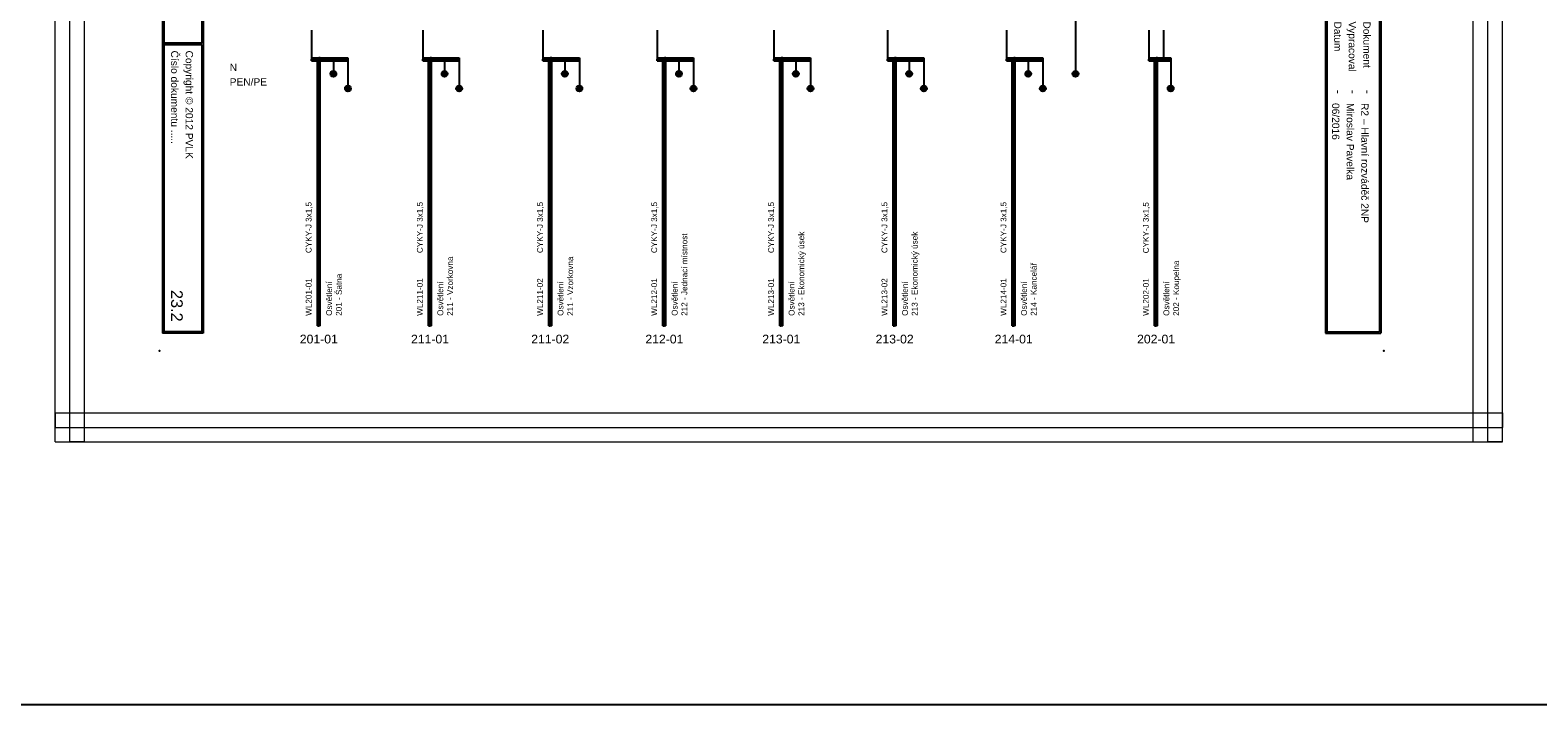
# Model space of a CAD drawing. Extents: x -9495 to -1492, y 3269 to 3834.
# Tile 4 of 44: x -8873 to -8355, y 3269 to 3500. Entities that reach past the tile are written whole.
import ezdxf
from ezdxf.enums import TextEntityAlignment as Align

# ---------------------------------------------------------------- set-up
doc = ezdxf.new("R2010")
doc.units = 0
doc.header["$MEASUREMENT"] = 0
for name, color, linetype in [('1-KRESBA', 7, 'Continuous'), ('__Bílá', 7, 'Continuous'), ('__Rudá 010', 10, 'Continuous'), ('__Svmodrá', 4, 'Continuous'), ('__Vínová 220', 220, 'Continuous'), ('__Zelená', 3, 'Continuous')]:
    doc.layers.add(name, color=color, linetype=linetype)
doc.styles.add('Arial', font='arial.ttf')
doc.styles.add('GENERATED_STYLE_1', font='arial.ttf')

# ---------------------------------------------------------------- blocks, each defined once
blk = doc.blocks.new('BLK_Razítko_malé_pro_rozváděče')
at = {"layer": '__Bílá'}
for p, q in [((15, -1), (15, -20)), ((15, -1), (294, -1)), ((15.5, -1.5), (15.5, -19.5)), ((15.5, -1.5), (184.5, -1.5)), ((184.5, -1.5), (184.5, -19.5)), ((185, -1.5), (185, -19.5)), ((185, -1.5), (293.5, -1.5)), ((293.5, -19.5), (293.5, -1.5)), ((294, -20), (294, -1)), ((15, -20), (294, -20)), ((15.5, -19.5), (184.5, -19.5)), ((185, -19.5), (293.5, -19.5)), ((15, -405), (15, -419)), ((15, -405), (294, -405)), ((15.5, -405.5), (15.5, -418.5)), ((15.5, -405.5), (194.5, -405.5)), ((194.5, -405.5), (194.5, -418.5)), ((195, -405.5), (195, -418.5)), ((195, -405.5), (293.5, -405.5)), ((293.5, -405.5), (293.5, -418.5)), ((294, -405), (294, -419)), ((15.5, -418.5), (194.5, -418.5)), ((195, -418.5), (293.5, -418.5)), ((15, -419), (294, -419))]:
    blk.add_line(p, q, dxfattribs=at)
for p in [(0, 0), (300, 0), (0, -420), (300, -420)]:
    blk.add_point(p, dxfattribs=at)
at = {"layer": '__Bílá', "style": 'Arial'}
for s, height, p in [('Dokument', 2.5, (187, -7)), ('SO/PS', 2.5, (17.5, -12)), ('-', 3, (38, -7)), ('Vypracoval', 2.5, (187, -12)), ('-', 3, (210.5, -7)), ('Investor', 2.5, (17.5, -17)), ('-', 3, (38, -12)), ('Datum', 2.5, (187, -17)), ('-', 3, (210.5, -12)), ('-', 3, (38, -17)), ('-', 3, (210.5, -17)), ('PVLK PROJECT s.r.o. , Langrova 195/33,  787 01 Šumperk', 2.5, (17.5, -411)), ('Copyright © 2012 PVLK', 2.5, (197, -411)), ('Telefon: 773 836 685, mobil: 777 848 204, e-mail: %%Upavelka@pvlk.cz', 2.5, (17.5, -416)), ('Číslo dokumentu .....', 2.5, (197, -416))]:
    blk.add_text(s, height=height, dxfattribs=at).set_placement(p)
at = {"layer": '__Vínová 220', "char_height": 2.5, "attachment_point": 7, "style": 'Arial'}
for s, insert in [('715 0908', (17.5, -7)), ('Rozšíření výrobního areálu firmy PLASTKON PRODUCT, S.R.O.', (42.5, -7.75)), ('R2 – Hlavní rozváděč 2NP', (215, -7.75)), ('SO 02 - Novostavba skladovací haly s administrativní budovou', (42.5, -12.75)), ('Miroslav Pavelka', (215, -12.75)), ('Plastkon product, s.r.o., Hlavní 147, Mikulovice 790 84', (42.5, -17.75)), ('06/2016', (215, -17.75))]:
    blk.add_mtext(s, dxfattribs=dict(at, insert=insert))
at = {"layer": '__Vínová 220', "style": 'Arial'}
blk.add_attdef('ČÍSLO', text='', height=4, dxfattribs=at).set_placement((290, -416), align=Align.RIGHT)
blk = doc.blocks.new('V0085A01')
h = blk.add_hatch(color=256)
edge = h.paths.add_edge_path()
edge.add_arc((0, 0), 1, 0, 360)
blk.add_circle((0, 0), 1)

msp = doc.modelspace()

# ---------------------------------------------------------------- linework, layer by layer
at = {"layer": '1-KRESBA'}
for p, q in [((-8514.02, 3645), (-8514.02, 3485.1)), ((-8776.08, 3500), (-8776.08, 3490)), ((-8737.93, 3500), (-8737.93, 3490)), ((-8696.69, 3500), (-8696.69, 3490)), ((-8657.53, 3500), (-8657.53, 3490)), ((-8617.43, 3500), (-8617.43, 3490)), ((-8578.54, 3500), (-8578.54, 3490)), ((-8537.7, 3500), (-8537.7, 3490)), ((-8488.85, 3500), (-8488.85, 3490)), ((-8483.85, 3500), (-8483.85, 3490)), ((-8776.08, 3490.5), (-8776.08, 3490)), ((-8776.08, 3490.5), (-8763.58, 3490.5)), ((-8776.08, 3489.5), (-8776.08, 3490)), ((-8776.08, 3490), (-8763.58, 3490)), ((-8776.08, 3489.5), (-8763.58, 3489.5)), ((-8774.08, 3398.53), (-8774.08, 3490.5)), ((-8774.08, 3490.5), (-8773.58, 3490.5)), ((-8773.58, 3398.53), (-8773.58, 3490.5)), ((-8773.08, 3490.5), (-8773.58, 3490.5)), ((-8773.08, 3398.53), (-8773.08, 3490.5)), ((-8768.58, 3490), (-8768.58, 3485)), ((-8763.58, 3490.5), (-8763.58, 3490)), ((-8763.58, 3489.5), (-8763.58, 3490)), ((-8763.58, 3490), (-8763.58, 3480)), ((-8737.93, 3490.5), (-8737.93, 3490)), ((-8737.93, 3490.5), (-8725.43, 3490.5)), ((-8737.93, 3489.5), (-8737.93, 3490)), ((-8737.93, 3490), (-8725.43, 3490)), ((-8737.93, 3489.5), (-8725.43, 3489.5)), ((-8735.93, 3398.53), (-8735.93, 3490.5)), ((-8735.93, 3490.5), (-8735.43, 3490.5)), ((-8735.43, 3398.53), (-8735.43, 3490.5)), ((-8734.93, 3490.5), (-8735.43, 3490.5)), ((-8734.93, 3398.53), (-8734.93, 3490.5)), ((-8730.43, 3490), (-8730.43, 3485)), ((-8725.43, 3490.5), (-8725.43, 3490)), ((-8725.43, 3489.5), (-8725.43, 3490)), ((-8725.43, 3490), (-8725.43, 3480)), ((-8696.69, 3490.5), (-8696.69, 3490)), ((-8696.69, 3490.5), (-8684.19, 3490.5)), ((-8696.69, 3489.5), (-8696.69, 3490)), ((-8696.69, 3490), (-8684.19, 3490)), ((-8696.69, 3489.5), (-8684.19, 3489.5)), ((-8694.69, 3398.53), (-8694.69, 3490.5)), ((-8694.69, 3490.5), (-8694.19, 3490.5)), ((-8694.19, 3398.53), (-8694.19, 3490.5)), ((-8693.69, 3490.5), (-8694.19, 3490.5)), ((-8693.69, 3398.53), (-8693.69, 3490.5)), ((-8689.19, 3490), (-8689.19, 3485)), ((-8684.19, 3490.5), (-8684.19, 3490)), ((-8684.19, 3489.5), (-8684.19, 3490)), ((-8684.19, 3490), (-8684.19, 3480)), ((-8657.53, 3490.5), (-8657.53, 3490)), ((-8657.53, 3490.5), (-8645.03, 3490.5)), ((-8657.53, 3489.5), (-8657.53, 3490)), ((-8657.53, 3490), (-8645.03, 3490)), ((-8657.53, 3489.5), (-8645.03, 3489.5)), ((-8655.53, 3398.53), (-8655.53, 3490.5)), ((-8655.53, 3490.5), (-8655.03, 3490.5)), ((-8655.03, 3398.53), (-8655.03, 3490.5)), ((-8654.53, 3490.5), (-8655.03, 3490.5)), ((-8654.53, 3398.53), (-8654.53, 3490.5)), ((-8650.03, 3490), (-8650.03, 3485)), ((-8645.03, 3490.5), (-8645.03, 3490)), ((-8645.03, 3489.5), (-8645.03, 3490)), ((-8645.03, 3490), (-8645.03, 3480)), ((-8617.43, 3490.5), (-8617.43, 3490)), ((-8617.43, 3490.5), (-8604.93, 3490.5)), ((-8617.43, 3489.5), (-8617.43, 3490)), ((-8617.43, 3490), (-8604.93, 3490)), ((-8617.43, 3489.5), (-8604.93, 3489.5)), ((-8615.43, 3398.53), (-8615.43, 3490.5)), ((-8615.43, 3490.5), (-8614.93, 3490.5)), ((-8614.93, 3398.53), (-8614.93, 3490.5)), ((-8614.43, 3490.5), (-8614.93, 3490.5)), ((-8614.43, 3398.53), (-8614.43, 3490.5)), ((-8609.93, 3490), (-8609.93, 3485)), ((-8604.93, 3490.5), (-8604.93, 3490)), ((-8604.93, 3489.5), (-8604.93, 3490)), ((-8604.93, 3490), (-8604.93, 3480)), ((-8578.54, 3490.5), (-8578.54, 3490)), ((-8578.54, 3490.5), (-8566.04, 3490.5)), ((-8578.54, 3489.5), (-8578.54, 3490)), ((-8578.54, 3490), (-8566.04, 3490)), ((-8578.54, 3489.5), (-8566.04, 3489.5)), ((-8576.54, 3398.53), (-8576.54, 3490.5)), ((-8576.54, 3490.5), (-8576.04, 3490.5)), ((-8576.04, 3398.53), (-8576.04, 3490.5)), ((-8575.54, 3490.5), (-8576.04, 3490.5)), ((-8575.54, 3398.53), (-8575.54, 3490.5)), ((-8571.04, 3490), (-8571.04, 3485)), ((-8566.04, 3490.5), (-8566.04, 3490)), ((-8566.04, 3489.5), (-8566.04, 3490)), ((-8566.04, 3490), (-8566.04, 3480)), ((-8537.7, 3490.5), (-8537.7, 3490)), ((-8537.7, 3490.5), (-8525.2, 3490.5)), ((-8537.7, 3489.5), (-8537.7, 3490)), ((-8537.7, 3490), (-8525.2, 3490)), ((-8537.7, 3489.5), (-8525.2, 3489.5)), ((-8535.7, 3398.53), (-8535.7, 3490.5)), ((-8535.7, 3490.5), (-8535.2, 3490.5)), ((-8535.2, 3398.53), (-8535.2, 3490.5)), ((-8534.7, 3490.5), (-8535.2, 3490.5)), ((-8534.7, 3398.53), (-8534.7, 3490.5)), ((-8530.2, 3490), (-8530.2, 3485)), ((-8525.2, 3490.5), (-8525.2, 3490)), ((-8525.2, 3489.5), (-8525.2, 3490)), ((-8525.2, 3490), (-8525.2, 3480)), ((-8488.85, 3490.5), (-8488.85, 3490)), ((-8488.85, 3490.5), (-8481.35, 3490.5)), ((-8488.85, 3489.5), (-8488.85, 3490)), ((-8488.85, 3490), (-8481.35, 3490)), ((-8488.85, 3489.5), (-8481.35, 3489.5)), ((-8486.85, 3398.53), (-8486.85, 3490.5)), ((-8486.85, 3490.5), (-8486.35, 3490.5)), ((-8486.35, 3398.53), (-8486.35, 3490.5)), ((-8485.85, 3490.5), (-8486.35, 3490.5)), ((-8485.85, 3398.53), (-8485.85, 3490.5)), ((-8481.35, 3490.5), (-8481.35, 3490)), ((-8481.35, 3490), (-8481.35, 3480)), ((-8481.35, 3489.5), (-8481.35, 3490)), ((-8774.08, 3398.53), (-8773.58, 3398.53)), ((-8773.08, 3398.53), (-8773.58, 3398.53)), ((-8735.93, 3398.53), (-8735.43, 3398.53)), ((-8734.93, 3398.53), (-8735.43, 3398.53)), ((-8694.69, 3398.53), (-8694.19, 3398.53)), ((-8693.69, 3398.53), (-8694.19, 3398.53)), ((-8655.53, 3398.53), (-8655.03, 3398.53)), ((-8654.53, 3398.53), (-8655.03, 3398.53)), ((-8615.43, 3398.53), (-8614.93, 3398.53)), ((-8614.43, 3398.53), (-8614.93, 3398.53)), ((-8576.54, 3398.53), (-8576.04, 3398.53)), ((-8575.54, 3398.53), (-8576.04, 3398.53)), ((-8535.7, 3398.53), (-8535.2, 3398.53)), ((-8534.7, 3398.53), (-8535.2, 3398.53)), ((-8486.85, 3398.53), (-8486.35, 3398.53)), ((-8485.85, 3398.53), (-8486.35, 3398.53))]:
    msp.add_line(p, q, dxfattribs=at)
at = {"layer": '1-KRESBA', "color": 3}
msp.add_lwpolyline([(-9494.98, 3833.62), (-1491.97, 3833.62), (-1491.97, 3268.56), (-9494.98, 3268.56)], close=True, dxfattribs=at)
at = {"layer": '__Vínová 220', "lineweight": 0}
for p, q in [((-8863.98, 3358.74), (-8863.98, 3724.82)), ((-8858.98, 3358.74), (-8858.98, 3724.82)), ((-8853.98, 3358.74), (-8853.98, 3724.82)), ((-8377.57, 3358.74), (-8377.57, 3724.82)), ((-8372.57, 3358.74), (-8372.57, 3724.82)), ((-8367.57, 3358.74), (-8367.57, 3724.82)), ((-8863.98, 3368.74), (-8863.98, 3363.74)), ((-8863.98, 3368.74), (-8367.57, 3368.74)), ((-8367.57, 3368.74), (-8367.57, 3363.74)), ((-8863.98, 3358.74), (-8863.98, 3363.74)), ((-8863.98, 3363.74), (-8367.57, 3363.74)), ((-8367.57, 3358.74), (-8367.57, 3363.74)), ((-8863.98, 3358.74), (-8367.57, 3358.74)), ((-8863.98, 3358.74), (-8858.98, 3358.74)), ((-8853.98, 3358.74), (-8858.98, 3358.74)), ((-8377.57, 3358.74), (-8372.57, 3358.74)), ((-8367.57, 3358.74), (-8372.57, 3358.74))]:
    msp.add_line(p, q, dxfattribs=at)

# ---------------------------------------------------------------- block references
at = {"color": 250, "linetype": 'Continuous'}
for p in [(-8768.58, 3485), (-8763.58, 3480), (-8730.43, 3485), (-8725.43, 3480), (-8689.19, 3485), (-8684.19, 3480), (-8650.03, 3485), (-8645.03, 3480), (-8609.93, 3485), (-8604.93, 3480), (-8571.04, 3485), (-8566.04, 3480), (-8530.2, 3485), (-8525.2, 3480), (-8514.01, 3484.97), (-8481.35, 3480)]:
    msp.add_blockref('V0085A01', p, dxfattribs=at)
at = {"layer": '1-KRESBA', "rotation": 270}
msp.add_blockref('BLK_Razítko_malé_pro_rozváděče', (-8408.26, 3690), dxfattribs=at).add_auto_attribs({'ČÍSLO': '23.2'})

# ---------------------------------------------------------------- texts
at = {"layer": '__Rudá 010', "style": 'Arial'}
for s, p in [('CYKY-J 3x1,5', (-8776.08, 3423.53)), ('CYKY-J 3x1,5', (-8737.93, 3423.53)), ('CYKY-J 3x1,5', (-8696.69, 3423.53)), ('CYKY-J 3x1,5', (-8657.53, 3423.53)), ('CYKY-J 3x1,5', (-8617.43, 3423.53)), ('CYKY-J 3x1,5', (-8578.54, 3423.53)), ('CYKY-J 3x1,5', (-8537.7, 3423.53)), ('CYKY-J 3x1,5', (-8488.85, 3423.45)), ('WL201-01', (-8776.08, 3402)), ('WL211-01', (-8737.93, 3402)), ('WL211-02', (-8696.69, 3402)), ('WL212-01', (-8657.53, 3402)), ('WL213-01', (-8617.43, 3402)), ('WL213-02', (-8578.54, 3402)), ('WL214-01', (-8537.7, 3402)), ('WL202-01', (-8488.85, 3402))]:
    msp.add_text(s, height=2, rotation=90, dxfattribs=at).set_placement(p)
at = {"layer": '__Rudá 010', "style": 'GENERATED_STYLE_1'}
for s, p in [('201-01', (-8773.58, 3392.53)), ('211-01', (-8735.43, 3392.53)), ('211-02', (-8694.19, 3392.53)), ('212-01', (-8655.03, 3392.53)), ('213-01', (-8614.93, 3392.53)), ('213-02', (-8576.04, 3392.53)), ('214-01', (-8535.2, 3392.53)), ('202-01', (-8486.35, 3392.53))]:
    msp.add_text(s, height=3, dxfattribs=at).set_placement(p, align=Align.CENTER)
at = {"layer": '__Rudá 010', "char_height": 2, "width": 62.8406, "attachment_point": 1, "rotation": 90, "style": 'Arial'}
for s, insert in [('Osvětlení\\P212 - Jednací místnost', (-8652.5, 3402)), ('Osvětlení\\P213 - Ekonomický úsek', (-8612.4, 3402)), ('Osvětlení\\P213 - Ekonomický úsek', (-8573.51, 3402)), ('Osvětlení\\P211 - Vzorkovna', (-8732.9, 3402)), ('Osvětlení\\P211 - Vzorkovna', (-8691.66, 3402)), ('Osvětlení\\P214 - Kancelář', (-8532.67, 3402)), ('Osvětlení\\P202 - Koupelna', (-8483.82, 3402)), ('Osvětlení\\P201 - Šatna', (-8771.05, 3402))]:
    msp.add_mtext(s, dxfattribs=dict(at, insert=insert))
at = {"layer": '__Svmodrá', "linetype": 'Continuous', "style": 'Arial'}
msp.add_text('N', height=2.5, dxfattribs=at).set_placement((-8804.15, 3486))
at = {"layer": '__Zelená', "linetype": 'Continuous', "style": 'Arial'}
msp.add_text('PEN/PE', height=2.5, dxfattribs=at).set_placement((-8804.15, 3481))

doc.saveas('drawing.dxf')
